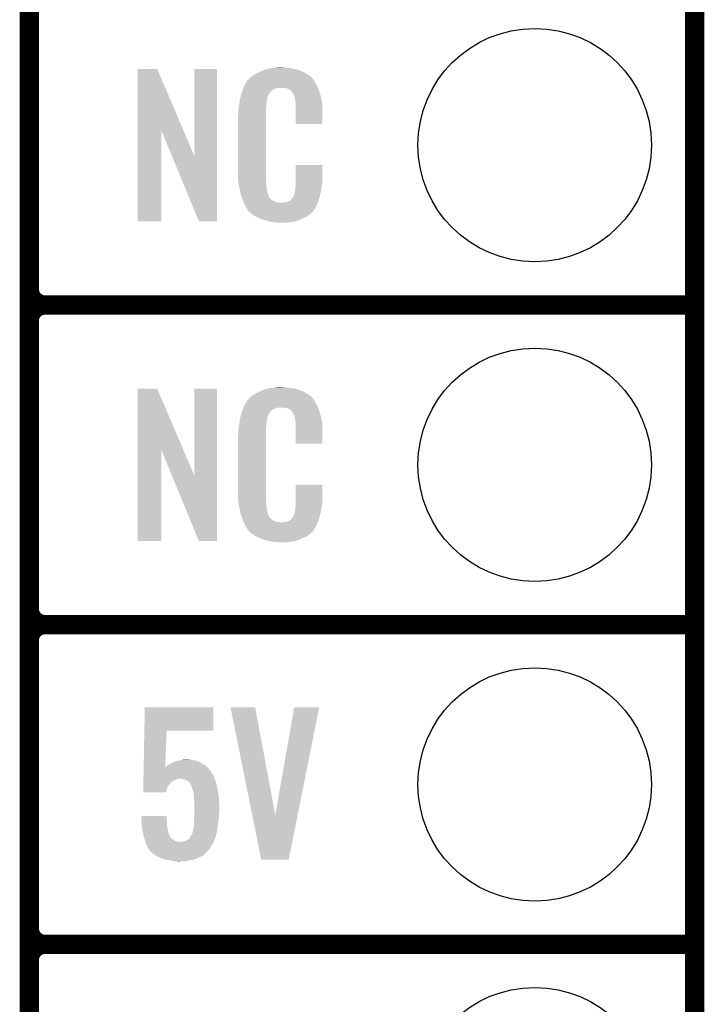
# Model space of a CAD drawing. Extents: x -0.05 to 0.95, y -0.15 to 1.54.
# Tile 16 of 44: x 0.74 to 0.95, y 0.03 to 0.34. Entities that reach past the tile are written whole.
import ezdxf

# ---------------------------------------------------------------- set-up
doc = ezdxf.new("R2010")
doc.units = 0
doc.layers.get('0').update_dxf_attribs({"linetype": 'CONTINUOUS'})
for name, color, linetype in [('HOD_CAP_2_CLICK_V101_GKO', 5, 'CONTINUOUS'), ('HOD_CAP_2_CLICK_V101_GTO', 14, 'CONTINUOUS'), ('HOD_CAP_2_CLICK_V101_GTS', 12, 'CONTINUOUS')]:
    doc.layers.add(name, color=color, linetype=linetype)

# ---------------------------------------------------------------- blocks, each defined once
blk = doc.blocks.new('ROUND_15')
blk.add_circle((0, 0), 0.0365)

msp = doc.modelspace()

# ---------------------------------------------------------------- linework, layer by layer
at = {"layer": 'HOD_CAP_2_CLICK_V101_GKO', "const_width": 0.006}
msp.add_lwpolyline([(0.95, -0.05), (0.95, 1.45)], dxfattribs=at)
at = {"layer": 'HOD_CAP_2_CLICK_V101_GTO', "const_width": 0.006}
for points in [[(0.742, -0.022), (0.742, 0.722)], [(0.742, 0.255), (0.742, 0.345)], [(0.747, 0.25), (0.95, 0.25)], [(0.747, 0.25), (0.95, 0.25)], [(0.742, 0.155), (0.742, 0.245)], [(0.747, 0.15), (0.95, 0.15)], [(0.747, 0.15), (0.95, 0.15)], [(0.742, 0.055), (0.742, 0.145)], [(0.747, 0.05), (0.95, 0.05)], [(0.747, 0.05), (0.95, 0.05)]]:
    msp.add_lwpolyline(points, dxfattribs=at)
for points in [[(0.742, 0.255, 0.414214), (0.747, 0.25)], [(0.747, 0.25, 0.414214), (0.742, 0.245)], [(0.747, 0.25, 0.414214), (0.742, 0.245)], [(0.742, 0.155, 0.414214), (0.747, 0.15)], [(0.747, 0.15, 0.414214), (0.742, 0.145)], [(0.747, 0.15, 0.414214), (0.742, 0.145)], [(0.742, 0.055, 0.414214), (0.747, 0.05)], [(0.747, 0.05, 0.414214), (0.742, 0.045)], [(0.747, 0.05, 0.414214), (0.742, 0.045)]]:
    msp.add_lwpolyline(points, format="xyb", dxfattribs=at)
at = {"layer": 'HOD_CAP_2_CLICK_V101_GTO'}
for points in [[(0.7759, 0.3046), (0.7759, 0.3238), (0.79019, 0.3046), (0.782, 0.3238)], [(0.7759, 0.3238), (0.7759, 0.3238), (0.782, 0.3238), (0.7759, 0.3238)], [(0.7936, 0.2966), (0.7936, 0.3238), (0.8007, 0.2966), (0.8007, 0.3238)], [(0.7936, 0.3238), (0.7936, 0.3238), (0.8007, 0.3238), (0.7936, 0.3238)], [(0.8151, 0.3234), (0.8154, 0.3235), (0.82644, 0.3234), (0.8262, 0.3235)], [(0.8154, 0.3235), (0.816, 0.3237), (0.8262, 0.3235), (0.82545, 0.3237)], [(0.816, 0.3237), (0.81667, 0.3239), (0.82545, 0.3237), (0.8247, 0.3239)], [(0.81667, 0.3239), (0.817, 0.324), (0.8247, 0.3239), (0.8239, 0.324)], [(0.817, 0.324), (0.8182, 0.3241), (0.8239, 0.324), (0.8231, 0.3241)], [(0.8182, 0.3241), (0.8188, 0.3242), (0.8231, 0.3241), (0.8225, 0.3242)], [(0.8188, 0.3242), (0.8194, 0.3243), (0.8219, 0.3242), (0.8214, 0.3243)], [(0.8102, 0.3203), (0.8104, 0.3204), (0.83095, 0.3203), (0.83088, 0.3204)], [(0.8104, 0.3204), (0.81048, 0.3205), (0.83088, 0.3204), (0.8308, 0.3205)], [(0.81048, 0.3205), (0.81064, 0.3207), (0.8308, 0.3205), (0.8307, 0.3207)], [(0.81064, 0.3207), (0.8108, 0.3209), (0.8307, 0.3207), (0.83053, 0.3209)], [(0.8108, 0.3209), (0.81137, 0.3214), (0.83053, 0.3209), (0.8301, 0.3214)], [(0.81137, 0.3214), (0.8116, 0.3216), (0.8301, 0.3214), (0.82982, 0.3216)], [(0.8116, 0.3216), (0.81207, 0.3219), (0.82982, 0.3216), (0.8294, 0.3219)], [(0.81207, 0.3219), (0.8127, 0.3223), (0.8294, 0.3219), (0.82873, 0.3223)], [(0.8127, 0.3223), (0.8137, 0.3228), (0.82873, 0.3223), (0.8279, 0.3228)], [(0.8137, 0.3228), (0.8141, 0.323), (0.8279, 0.3228), (0.82741, 0.323)], [(0.8141, 0.323), (0.8151, 0.3234), (0.82741, 0.323), (0.82644, 0.3234)], [(0.8086, 0.3169), (0.80875, 0.3173), (0.8176, 0.3169), (0.8181, 0.3173)], [(0.80875, 0.3173), (0.80895, 0.3179), (0.8181, 0.3173), (0.8196, 0.3179)], [(0.80895, 0.3179), (0.80902, 0.3181), (0.83227, 0.3179), (0.8322, 0.3181)], [(0.80895, 0.3179), (0.80895, 0.3179), (0.8196, 0.3179), (0.8215, 0.3179)], [(0.80902, 0.3181), (0.8092, 0.3186), (0.8322, 0.3181), (0.83193, 0.3186)], [(0.8092, 0.3186), (0.80955, 0.3192), (0.83193, 0.3186), (0.8316, 0.3192)], [(0.80955, 0.3192), (0.81008, 0.3201), (0.8316, 0.3192), (0.8311, 0.3201)], [(0.81008, 0.3201), (0.8102, 0.3203), (0.8311, 0.3201), (0.83095, 0.3203)], [(0.8222, 0.3178), (0.8215, 0.3179), (0.83231, 0.3178), (0.83227, 0.3179)], [(0.8227, 0.3177), (0.8222, 0.3178), (0.83234, 0.3177), (0.83231, 0.3178)], [(0.8237, 0.3172), (0.8227, 0.3177), (0.83252, 0.3172), (0.83234, 0.3177)], [(0.80781, 0.3141), (0.80784, 0.3143), (0.8163, 0.3141), (0.8163, 0.3143)], [(0.80784, 0.3143), (0.8079, 0.3147), (0.8163, 0.3143), (0.81641, 0.3147)], [(0.8079, 0.3147), (0.80812, 0.3154), (0.81641, 0.3147), (0.8166, 0.3154)], [(0.80812, 0.3154), (0.80841, 0.3163), (0.8166, 0.3154), (0.8171, 0.3163)], [(0.80841, 0.3163), (0.8085, 0.3166), (0.8171, 0.3163), (0.8174, 0.3166)], [(0.8085, 0.3166), (0.80854, 0.3167), (0.8174, 0.3166), (0.8175, 0.3167)], [(0.80854, 0.3167), (0.8086, 0.3169), (0.8175, 0.3167), (0.8176, 0.3169)], [(0.8238, 0.317), (0.8237, 0.3172), (0.83259, 0.317), (0.83252, 0.3172)], [(0.82406, 0.3167), (0.8238, 0.317), (0.8327, 0.3167), (0.83259, 0.317)], [(0.8244, 0.3163), (0.82406, 0.3167), (0.83282, 0.3163), (0.8327, 0.3167)], [(0.8248, 0.3154), (0.8244, 0.3163), (0.83308, 0.3154), (0.83282, 0.3163)], [(0.82496, 0.315), (0.8248, 0.3154), (0.8332, 0.315), (0.83308, 0.3154)], [(0.825, 0.3149), (0.82496, 0.315), (0.83322, 0.3149), (0.8332, 0.315)], [(0.825, 0.3146), (0.825, 0.3149), (0.83328, 0.3146), (0.83322, 0.3149)], [(0.8251, 0.3141), (0.825, 0.3146), (0.83337, 0.3141), (0.83328, 0.3146)], [(0.80741, 0.3111), (0.8075, 0.3119), (0.816, 0.3111), (0.8161, 0.3119)], [(0.8075, 0.3119), (0.80759, 0.3127), (0.8161, 0.3119), (0.8161, 0.3127)], [(0.80759, 0.3127), (0.8076, 0.3128), (0.8161, 0.3127), (0.81612, 0.3128)], [(0.8076, 0.3128), (0.80766, 0.3132), (0.81612, 0.3128), (0.8162, 0.3132)], [(0.80766, 0.3132), (0.80774, 0.3137), (0.8162, 0.3132), (0.8162, 0.3137)], [(0.80774, 0.3137), (0.80781, 0.3141), (0.8162, 0.3137), (0.8163, 0.3141)], [(0.8252, 0.3134), (0.8251, 0.3141), (0.8335, 0.3134), (0.83337, 0.3141)], [(0.82524, 0.3129), (0.8252, 0.3134), (0.8336, 0.3129), (0.8335, 0.3134)], [(0.8253, 0.3121), (0.82524, 0.3129), (0.8336, 0.3121), (0.8336, 0.3129)], [(0.8253, 0.3066), (0.8253, 0.3121), (0.8336, 0.3066), (0.8336, 0.3121)], [(0.8072, 0.3091), (0.8073, 0.3096), (0.816, 0.3091), (0.816, 0.3096)], [(0.8072, 0.2914), (0.8072, 0.3091), (0.816, 0.2914), (0.816, 0.3091)], [(0.8073, 0.3103), (0.8074, 0.311), (0.816, 0.3103), (0.816, 0.311)], [(0.8073, 0.3096), (0.8073, 0.3103), (0.816, 0.3096), (0.816, 0.3103)], [(0.8074, 0.311), (0.80741, 0.3111), (0.816, 0.311), (0.816, 0.3111)], [(0.7759, 0.2762), (0.7759, 0.3046), (0.7833, 0.2762), (0.7833, 0.3046)], [(0.78659, 0.2966), (0.7833, 0.3046), (0.7936, 0.2966), (0.79019, 0.3046)], [(0.795, 0.2762), (0.78659, 0.2966), (0.8007, 0.2762), (0.8007, 0.2966)], [(0.8253, 0.2883), (0.8253, 0.2938), (0.8336, 0.2883), (0.8336, 0.2938)], [(0.8253, 0.2938), (0.8253, 0.2938), (0.8336, 0.2938), (0.8253, 0.2938)], [(0.80729, 0.2889), (0.8072, 0.2914), (0.816, 0.2889), (0.816, 0.2914)], [(0.8073, 0.2887), (0.80729, 0.2889), (0.81603, 0.2887), (0.816, 0.2889)], [(0.80739, 0.2882), (0.8073, 0.2887), (0.8161, 0.2882), (0.81603, 0.2887)], [(0.80754, 0.2873), (0.80739, 0.2882), (0.8161, 0.2873), (0.8161, 0.2882)], [(0.8077, 0.2864), (0.80754, 0.2873), (0.81624, 0.2864), (0.8161, 0.2873)], [(0.82512, 0.2861), (0.8252, 0.2865), (0.8333, 0.2861), (0.83335, 0.2865)], [(0.8252, 0.287), (0.82527, 0.2876), (0.83342, 0.287), (0.8335, 0.2876)], [(0.8252, 0.2865), (0.8252, 0.287), (0.83335, 0.2865), (0.83342, 0.287)], [(0.82527, 0.2876), (0.8253, 0.2878), (0.8335, 0.2876), (0.83353, 0.2878)], [(0.8253, 0.2878), (0.8253, 0.2883), (0.83353, 0.2878), (0.8336, 0.2883)], [(0.8079, 0.2854), (0.8077, 0.2864), (0.8164, 0.2854), (0.81624, 0.2864)], [(0.80808, 0.2845), (0.8079, 0.2854), (0.8166, 0.2845), (0.8164, 0.2854)], [(0.8081, 0.2844), (0.80808, 0.2845), (0.81665, 0.2844), (0.8166, 0.2845)], [(0.80839, 0.2837), (0.8081, 0.2844), (0.817, 0.2837), (0.81665, 0.2844)], [(0.80843, 0.2836), (0.80839, 0.2837), (0.8171, 0.2836), (0.817, 0.2837)], [(0.80851, 0.2834), (0.80843, 0.2836), (0.8172, 0.2834), (0.8171, 0.2836)], [(0.80859, 0.2832), (0.80851, 0.2834), (0.8175, 0.2832), (0.8172, 0.2834)], [(0.8239, 0.2831), (0.8243, 0.2835), (0.83254, 0.2831), (0.83265, 0.2835)], [(0.8243, 0.2835), (0.8248, 0.2844), (0.83265, 0.2835), (0.8329, 0.2844)], [(0.8248, 0.2844), (0.825, 0.2854), (0.8329, 0.2844), (0.83314, 0.2854)], [(0.825, 0.2855), (0.8251, 0.2857), (0.83316, 0.2855), (0.83321, 0.2857)], [(0.825, 0.2854), (0.825, 0.2855), (0.83314, 0.2854), (0.83316, 0.2855)], [(0.8251, 0.286), (0.82512, 0.2861), (0.83328, 0.286), (0.8333, 0.2861)], [(0.8251, 0.2857), (0.8251, 0.286), (0.83321, 0.2857), (0.83328, 0.286)], [(0.80872, 0.2829), (0.80859, 0.2832), (0.8178, 0.2829), (0.8175, 0.2832)], [(0.8088, 0.2827), (0.80872, 0.2829), (0.8181, 0.2827), (0.8178, 0.2829)], [(0.80888, 0.2825), (0.8088, 0.2827), (0.8184, 0.2825), (0.8181, 0.2827)], [(0.80899, 0.2822), (0.80888, 0.2825), (0.819, 0.2822), (0.8184, 0.2825)], [(0.80907, 0.282), (0.80899, 0.2822), (0.8208, 0.282), (0.819, 0.2822)], [(0.8093, 0.2814), (0.80907, 0.282), (0.83191, 0.2814), (0.83215, 0.282)], [(0.80958, 0.2809), (0.8093, 0.2814), (0.8317, 0.2809), (0.83191, 0.2814)], [(0.8098, 0.2805), (0.80958, 0.2809), (0.83146, 0.2805), (0.8317, 0.2809)], [(0.8102, 0.2799), (0.8098, 0.2805), (0.8311, 0.2799), (0.83146, 0.2805)], [(0.8212, 0.282), (0.8215, 0.2821), (0.83215, 0.282), (0.83219, 0.2821)], [(0.8219, 0.2821), (0.8229, 0.2823), (0.83219, 0.2821), (0.83228, 0.2823)], [(0.8229, 0.2823), (0.8234, 0.2826), (0.83228, 0.2823), (0.8324, 0.2826)], [(0.8234, 0.2826), (0.8238, 0.2829), (0.8324, 0.2826), (0.83248, 0.2829)], [(0.8238, 0.2829), (0.8239, 0.2831), (0.83248, 0.2829), (0.83254, 0.2831)], [(0.8102, 0.2797), (0.8102, 0.2799), (0.83098, 0.2797), (0.8311, 0.2799)], [(0.8105, 0.2794), (0.8102, 0.2797), (0.8308, 0.2794), (0.83098, 0.2797)], [(0.8107, 0.2792), (0.8105, 0.2794), (0.8307, 0.2792), (0.8308, 0.2794)], [(0.8109, 0.279), (0.8107, 0.2792), (0.83045, 0.279), (0.8307, 0.2792)], [(0.81113, 0.2788), (0.8109, 0.279), (0.8302, 0.2788), (0.83045, 0.279)], [(0.8116, 0.2784), (0.81113, 0.2788), (0.82973, 0.2784), (0.8302, 0.2788)], [(0.81192, 0.2782), (0.8116, 0.2784), (0.8295, 0.2782), (0.82973, 0.2784)], [(0.81304, 0.2775), (0.81192, 0.2782), (0.8285, 0.2775), (0.8295, 0.2782)], [(0.8132, 0.2774), (0.81304, 0.2775), (0.82827, 0.2774), (0.8285, 0.2775)], [(0.81449, 0.2769), (0.8132, 0.2774), (0.8271, 0.2769), (0.82827, 0.2774)], [(0.815, 0.2767), (0.81449, 0.2769), (0.82659, 0.2767), (0.8271, 0.2769)], [(0.8167, 0.2762), (0.815, 0.2767), (0.8253, 0.2762), (0.82659, 0.2767)], [(0.81777, 0.276), (0.8167, 0.2762), (0.8244, 0.276), (0.8253, 0.2762)], [(0.8183, 0.2759), (0.81777, 0.276), (0.8233, 0.2759), (0.8244, 0.276)], [(0.8189, 0.2758), (0.8183, 0.2759), (0.8227, 0.2758), (0.8233, 0.2759)], [(0.82, 0.2757), (0.8196, 0.2758), (0.8221, 0.2757), (0.8227, 0.2758)], [(0.7759, 0.2046), (0.7759, 0.2238), (0.79019, 0.2046), (0.782, 0.2238)], [(0.7759, 0.2238), (0.7759, 0.2238), (0.782, 0.2238), (0.7759, 0.2238)], [(0.7936, 0.1966), (0.7936, 0.2238), (0.8007, 0.1966), (0.8007, 0.2238)], [(0.7936, 0.2238), (0.7936, 0.2238), (0.8007, 0.2238), (0.7936, 0.2238)], [(0.8116, 0.2216), (0.81207, 0.2219), (0.82982, 0.2216), (0.8294, 0.2219)], [(0.81207, 0.2219), (0.8127, 0.2223), (0.8294, 0.2219), (0.82873, 0.2223)], [(0.8127, 0.2223), (0.8137, 0.2228), (0.82873, 0.2223), (0.8279, 0.2228)], [(0.8137, 0.2228), (0.8141, 0.223), (0.8279, 0.2228), (0.82741, 0.223)], [(0.8141, 0.223), (0.8151, 0.2234), (0.82741, 0.223), (0.82644, 0.2234)], [(0.8151, 0.2234), (0.8154, 0.2235), (0.82644, 0.2234), (0.8262, 0.2235)], [(0.8154, 0.2235), (0.816, 0.2237), (0.8262, 0.2235), (0.82545, 0.2237)], [(0.816, 0.2237), (0.81667, 0.2239), (0.82545, 0.2237), (0.8247, 0.2239)], [(0.81667, 0.2239), (0.817, 0.224), (0.8247, 0.2239), (0.8239, 0.224)], [(0.817, 0.224), (0.8182, 0.2241), (0.8239, 0.224), (0.8231, 0.2241)], [(0.8182, 0.2241), (0.8188, 0.2242), (0.8231, 0.2241), (0.8225, 0.2242)], [(0.8188, 0.2242), (0.8194, 0.2243), (0.8219, 0.2242), (0.8214, 0.2243)], [(0.8092, 0.2186), (0.80955, 0.2192), (0.83193, 0.2186), (0.8316, 0.2192)], [(0.80955, 0.2192), (0.81008, 0.2201), (0.8316, 0.2192), (0.8311, 0.2201)], [(0.81008, 0.2201), (0.8102, 0.2203), (0.8311, 0.2201), (0.83095, 0.2203)], [(0.8102, 0.2203), (0.8104, 0.2204), (0.83095, 0.2203), (0.83088, 0.2204)], [(0.8104, 0.2204), (0.81048, 0.2205), (0.83088, 0.2204), (0.8308, 0.2205)], [(0.81048, 0.2205), (0.81064, 0.2207), (0.8308, 0.2205), (0.8307, 0.2207)], [(0.81064, 0.2207), (0.8108, 0.2209), (0.8307, 0.2207), (0.83053, 0.2209)], [(0.8108, 0.2209), (0.81137, 0.2214), (0.83053, 0.2209), (0.8301, 0.2214)], [(0.81137, 0.2214), (0.8116, 0.2216), (0.8301, 0.2214), (0.82982, 0.2216)], [(0.80812, 0.2154), (0.80841, 0.2163), (0.8166, 0.2154), (0.8171, 0.2163)], [(0.80841, 0.2163), (0.8085, 0.2166), (0.8171, 0.2163), (0.8174, 0.2166)], [(0.8085, 0.2166), (0.80854, 0.2167), (0.8174, 0.2166), (0.8175, 0.2167)], [(0.80854, 0.2167), (0.8086, 0.2169), (0.8175, 0.2167), (0.8176, 0.2169)], [(0.8086, 0.2169), (0.80875, 0.2173), (0.8176, 0.2169), (0.8181, 0.2173)], [(0.80875, 0.2173), (0.80895, 0.2179), (0.8181, 0.2173), (0.8196, 0.2179)], [(0.80895, 0.2179), (0.80902, 0.2181), (0.83227, 0.2179), (0.8322, 0.2181)], [(0.80895, 0.2179), (0.80895, 0.2179), (0.8196, 0.2179), (0.8215, 0.2179)], [(0.80902, 0.2181), (0.8092, 0.2186), (0.8322, 0.2181), (0.83193, 0.2186)], [(0.8222, 0.2178), (0.8215, 0.2179), (0.83231, 0.2178), (0.83227, 0.2179)], [(0.8227, 0.2177), (0.8222, 0.2178), (0.83234, 0.2177), (0.83231, 0.2178)], [(0.8237, 0.2172), (0.8227, 0.2177), (0.83252, 0.2172), (0.83234, 0.2177)], [(0.8238, 0.217), (0.8237, 0.2172), (0.83259, 0.217), (0.83252, 0.2172)], [(0.82406, 0.2167), (0.8238, 0.217), (0.8327, 0.2167), (0.83259, 0.217)], [(0.8244, 0.2163), (0.82406, 0.2167), (0.83282, 0.2163), (0.8327, 0.2167)], [(0.8248, 0.2154), (0.8244, 0.2163), (0.83308, 0.2154), (0.83282, 0.2163)], [(0.8075, 0.2119), (0.80759, 0.2127), (0.8161, 0.2119), (0.8161, 0.2127)], [(0.80759, 0.2127), (0.8076, 0.2128), (0.8161, 0.2127), (0.81612, 0.2128)], [(0.8076, 0.2128), (0.80766, 0.2132), (0.81612, 0.2128), (0.8162, 0.2132)], [(0.80766, 0.2132), (0.80774, 0.2137), (0.8162, 0.2132), (0.8162, 0.2137)], [(0.80774, 0.2137), (0.80781, 0.2141), (0.8162, 0.2137), (0.8163, 0.2141)], [(0.80781, 0.2141), (0.80784, 0.2143), (0.8163, 0.2141), (0.8163, 0.2143)], [(0.80784, 0.2143), (0.8079, 0.2147), (0.8163, 0.2143), (0.81641, 0.2147)], [(0.8079, 0.2147), (0.80812, 0.2154), (0.81641, 0.2147), (0.8166, 0.2154)], [(0.82496, 0.215), (0.8248, 0.2154), (0.8332, 0.215), (0.83308, 0.2154)], [(0.825, 0.2149), (0.82496, 0.215), (0.83322, 0.2149), (0.8332, 0.215)], [(0.825, 0.2146), (0.825, 0.2149), (0.83328, 0.2146), (0.83322, 0.2149)], [(0.8251, 0.2141), (0.825, 0.2146), (0.83337, 0.2141), (0.83328, 0.2146)], [(0.8252, 0.2134), (0.8251, 0.2141), (0.8335, 0.2134), (0.83337, 0.2141)], [(0.82524, 0.2129), (0.8252, 0.2134), (0.8336, 0.2129), (0.8335, 0.2134)], [(0.8253, 0.2121), (0.82524, 0.2129), (0.8336, 0.2121), (0.8336, 0.2129)], [(0.8072, 0.2091), (0.8073, 0.2096), (0.816, 0.2091), (0.816, 0.2096)], [(0.8073, 0.2103), (0.8074, 0.211), (0.816, 0.2103), (0.816, 0.211)], [(0.8073, 0.2096), (0.8073, 0.2103), (0.816, 0.2096), (0.816, 0.2103)], [(0.8074, 0.211), (0.80741, 0.2111), (0.816, 0.211), (0.816, 0.2111)], [(0.80741, 0.2111), (0.8075, 0.2119), (0.816, 0.2111), (0.8161, 0.2119)], [(0.8253, 0.2066), (0.8253, 0.2121), (0.8336, 0.2066), (0.8336, 0.2121)], [(0.8072, 0.1914), (0.8072, 0.2091), (0.816, 0.1914), (0.816, 0.2091)], [(0.7759, 0.1762), (0.7759, 0.2046), (0.7833, 0.1762), (0.7833, 0.2046)], [(0.78659, 0.1966), (0.7833, 0.2046), (0.7936, 0.1966), (0.79019, 0.2046)], [(0.795, 0.1762), (0.78659, 0.1966), (0.8007, 0.1762), (0.8007, 0.1966)], [(0.80729, 0.1889), (0.8072, 0.1914), (0.816, 0.1889), (0.816, 0.1914)], [(0.8253, 0.1883), (0.8253, 0.1938), (0.8336, 0.1883), (0.8336, 0.1938)], [(0.8253, 0.1938), (0.8253, 0.1938), (0.8336, 0.1938), (0.8253, 0.1938)], [(0.8073, 0.1887), (0.80729, 0.1889), (0.81603, 0.1887), (0.816, 0.1889)], [(0.80739, 0.1882), (0.8073, 0.1887), (0.8161, 0.1882), (0.81603, 0.1887)], [(0.80754, 0.1873), (0.80739, 0.1882), (0.8161, 0.1873), (0.8161, 0.1882)], [(0.8253, 0.1878), (0.8253, 0.1883), (0.83353, 0.1878), (0.8336, 0.1883)], [(0.8077, 0.1864), (0.80754, 0.1873), (0.81624, 0.1864), (0.8161, 0.1873)], [(0.8079, 0.1854), (0.8077, 0.1864), (0.8164, 0.1854), (0.81624, 0.1864)], [(0.80808, 0.1845), (0.8079, 0.1854), (0.8166, 0.1845), (0.8164, 0.1854)], [(0.8248, 0.1844), (0.825, 0.1854), (0.8329, 0.1844), (0.83314, 0.1854)], [(0.825, 0.1855), (0.8251, 0.1857), (0.83316, 0.1855), (0.83321, 0.1857)], [(0.825, 0.1854), (0.825, 0.1855), (0.83314, 0.1854), (0.83316, 0.1855)], [(0.8251, 0.186), (0.82512, 0.1861), (0.83328, 0.186), (0.8333, 0.1861)], [(0.8251, 0.1857), (0.8251, 0.186), (0.83321, 0.1857), (0.83328, 0.186)], [(0.82512, 0.1861), (0.8252, 0.1865), (0.8333, 0.1861), (0.83335, 0.1865)], [(0.8252, 0.187), (0.82527, 0.1876), (0.83342, 0.187), (0.8335, 0.1876)], [(0.8252, 0.1865), (0.8252, 0.187), (0.83335, 0.1865), (0.83342, 0.187)], [(0.82527, 0.1876), (0.8253, 0.1878), (0.8335, 0.1876), (0.83353, 0.1878)], [(0.8081, 0.1844), (0.80808, 0.1845), (0.81665, 0.1844), (0.8166, 0.1845)], [(0.80839, 0.1837), (0.8081, 0.1844), (0.817, 0.1837), (0.81665, 0.1844)], [(0.80843, 0.1836), (0.80839, 0.1837), (0.8171, 0.1836), (0.817, 0.1837)], [(0.80851, 0.1834), (0.80843, 0.1836), (0.8172, 0.1834), (0.8171, 0.1836)], [(0.80859, 0.1832), (0.80851, 0.1834), (0.8175, 0.1832), (0.8172, 0.1834)], [(0.80872, 0.1829), (0.80859, 0.1832), (0.8178, 0.1829), (0.8175, 0.1832)], [(0.8088, 0.1827), (0.80872, 0.1829), (0.8181, 0.1827), (0.8178, 0.1829)], [(0.80888, 0.1825), (0.8088, 0.1827), (0.8184, 0.1825), (0.8181, 0.1827)], [(0.80899, 0.1822), (0.80888, 0.1825), (0.819, 0.1822), (0.8184, 0.1825)], [(0.80907, 0.182), (0.80899, 0.1822), (0.8208, 0.182), (0.819, 0.1822)], [(0.8093, 0.1814), (0.80907, 0.182), (0.83191, 0.1814), (0.83215, 0.182)], [(0.8212, 0.182), (0.8215, 0.1821), (0.83215, 0.182), (0.83219, 0.1821)], [(0.8219, 0.1821), (0.8229, 0.1823), (0.83219, 0.1821), (0.83228, 0.1823)], [(0.8229, 0.1823), (0.8234, 0.1826), (0.83228, 0.1823), (0.8324, 0.1826)], [(0.8234, 0.1826), (0.8238, 0.1829), (0.8324, 0.1826), (0.83248, 0.1829)], [(0.8238, 0.1829), (0.8239, 0.1831), (0.83248, 0.1829), (0.83254, 0.1831)], [(0.8239, 0.1831), (0.8243, 0.1835), (0.83254, 0.1831), (0.83265, 0.1835)], [(0.8243, 0.1835), (0.8248, 0.1844), (0.83265, 0.1835), (0.8329, 0.1844)], [(0.80958, 0.1809), (0.8093, 0.1814), (0.8317, 0.1809), (0.83191, 0.1814)], [(0.8098, 0.1805), (0.80958, 0.1809), (0.83146, 0.1805), (0.8317, 0.1809)], [(0.8102, 0.1799), (0.8098, 0.1805), (0.8311, 0.1799), (0.83146, 0.1805)], [(0.8102, 0.1797), (0.8102, 0.1799), (0.83098, 0.1797), (0.8311, 0.1799)], [(0.8105, 0.1794), (0.8102, 0.1797), (0.8308, 0.1794), (0.83098, 0.1797)], [(0.8107, 0.1792), (0.8105, 0.1794), (0.8307, 0.1792), (0.8308, 0.1794)], [(0.8109, 0.179), (0.8107, 0.1792), (0.83045, 0.179), (0.8307, 0.1792)], [(0.81113, 0.1788), (0.8109, 0.179), (0.8302, 0.1788), (0.83045, 0.179)], [(0.8116, 0.1784), (0.81113, 0.1788), (0.82973, 0.1784), (0.8302, 0.1788)], [(0.81192, 0.1782), (0.8116, 0.1784), (0.8295, 0.1782), (0.82973, 0.1784)], [(0.81304, 0.1775), (0.81192, 0.1782), (0.8285, 0.1775), (0.8295, 0.1782)], [(0.8132, 0.1774), (0.81304, 0.1775), (0.82827, 0.1774), (0.8285, 0.1775)], [(0.81449, 0.1769), (0.8132, 0.1774), (0.8271, 0.1769), (0.82827, 0.1774)], [(0.815, 0.1767), (0.81449, 0.1769), (0.82659, 0.1767), (0.8271, 0.1769)], [(0.8167, 0.1762), (0.815, 0.1767), (0.8253, 0.1762), (0.82659, 0.1767)], [(0.81777, 0.176), (0.8167, 0.1762), (0.8244, 0.176), (0.8253, 0.1762)], [(0.8183, 0.1759), (0.81777, 0.176), (0.8233, 0.1759), (0.8244, 0.176)], [(0.8189, 0.1758), (0.8183, 0.1759), (0.8227, 0.1758), (0.8233, 0.1759)], [(0.82, 0.1757), (0.8196, 0.1758), (0.8221, 0.1757), (0.8227, 0.1758)], [(0.77796, 0.1168), (0.7781, 0.1241), (0.7995, 0.1168), (0.7995, 0.1241)], [(0.7781, 0.1241), (0.7781, 0.1241), (0.7995, 0.1241), (0.7781, 0.1241)], [(0.8117, 0.0904), (0.8049, 0.1241), (0.8189, 0.0904), (0.8126, 0.1241)], [(0.8049, 0.1241), (0.8049, 0.1241), (0.8126, 0.1241), (0.8049, 0.1241)], [(0.8189, 0.0904), (0.8248, 0.1241), (0.82587, 0.0904), (0.8326, 0.1241)], [(0.8248, 0.1241), (0.8248, 0.1241), (0.8326, 0.1241), (0.8248, 0.1241)], [(0.77775, 0.1053), (0.77796, 0.1168), (0.7845, 0.1053), (0.7849, 0.1168)], [(0.77796, 0.1168), (0.77796, 0.1168), (0.7849, 0.1168), (0.7995, 0.1168)], [(0.77772, 0.1039), (0.77775, 0.1052), (0.7989, 0.1039), (0.7979, 0.1052)], [(0.77775, 0.1052), (0.77775, 0.1053), (0.7979, 0.1052), (0.79778, 0.1053)], [(0.7845, 0.1053), (0.7852, 0.106), (0.79778, 0.1053), (0.79694, 0.106)], [(0.7852, 0.106), (0.78556, 0.1062), (0.79694, 0.106), (0.7967, 0.1062)], [(0.78556, 0.1062), (0.7861, 0.1065), (0.7967, 0.1062), (0.79619, 0.1065)], [(0.7861, 0.1065), (0.78697, 0.1069), (0.79619, 0.1065), (0.7955, 0.1069)], [(0.78697, 0.1069), (0.7874, 0.1071), (0.7955, 0.1069), (0.79502, 0.1071)], [(0.7874, 0.1071), (0.7877, 0.1072), (0.79502, 0.1071), (0.79478, 0.1072)], [(0.7877, 0.1072), (0.7881, 0.1074), (0.79478, 0.1072), (0.7943, 0.1074)], [(0.7886, 0.1074), (0.7892, 0.1076), (0.7943, 0.1074), (0.7932, 0.1076)], [(0.7892, 0.1076), (0.7898, 0.1077), (0.7932, 0.1076), (0.7923, 0.1077)], [(0.7898, 0.1077), (0.7914, 0.1078), (0.7923, 0.1077), (0.7919, 0.1078)], [(0.77768, 0.1018), (0.77769, 0.1024), (0.79995, 0.1018), (0.7997, 0.1024)], [(0.77768, 0.1017), (0.77768, 0.1018), (0.7886, 0.1017), (0.7888, 0.1018)], [(0.77768, 0.1018), (0.77768, 0.1018), (0.7888, 0.1018), (0.7891, 0.1018)], [(0.77768, 0.1016), (0.77768, 0.1017), (0.7881, 0.1016), (0.7886, 0.1017)], [(0.77769, 0.1024), (0.77771, 0.1032), (0.7997, 0.1024), (0.7993, 0.1032)], [(0.77771, 0.1032), (0.77772, 0.1037), (0.7993, 0.1032), (0.799, 0.1037)], [(0.77772, 0.1037), (0.77772, 0.1039), (0.799, 0.1037), (0.7989, 0.1039)], [(0.79, 0.1017), (0.7891, 0.1018), (0.79999, 0.1017), (0.79995, 0.1018)], [(0.7909, 0.1014), (0.79, 0.1017), (0.80012, 0.1014), (0.79999, 0.1017)], [(0.7776, 0.0975), (0.77762, 0.0988), (0.7847, 0.0975), (0.7851, 0.0988)], [(0.77762, 0.0988), (0.77764, 0.0998), (0.7851, 0.0988), (0.7856, 0.0998)], [(0.77764, 0.0998), (0.77765, 0.1001), (0.7856, 0.0998), (0.7859, 0.1001)], [(0.77765, 0.1004), (0.77766, 0.1005), (0.7861, 0.1004), (0.7862, 0.1005)], [(0.77765, 0.1001), (0.77765, 0.1004), (0.7859, 0.1001), (0.7861, 0.1004)], [(0.77766, 0.1006), (0.77767, 0.101), (0.7862, 0.1006), (0.7867, 0.101)], [(0.77766, 0.1005), (0.77766, 0.1006), (0.7862, 0.1005), (0.7862, 0.1006)], [(0.77767, 0.1013), (0.77768, 0.1016), (0.7872, 0.1013), (0.7881, 0.1016)], [(0.77767, 0.101), (0.77767, 0.1013), (0.7867, 0.101), (0.7872, 0.1013)], [(0.7913, 0.1012), (0.7909, 0.1014), (0.8002, 0.1012), (0.80012, 0.1014)], [(0.7915, 0.1011), (0.7913, 0.1012), (0.80022, 0.1011), (0.8002, 0.1012)], [(0.792, 0.1007), (0.7915, 0.1011), (0.80032, 0.1007), (0.80022, 0.1011)], [(0.7923, 0.1002), (0.792, 0.1007), (0.80045, 0.1002), (0.80032, 0.1007)], [(0.7927, 0.0996), (0.7923, 0.1002), (0.8006, 0.0996), (0.80045, 0.1002)], [(0.7927, 0.0995), (0.7927, 0.0996), (0.80062, 0.0995), (0.8006, 0.0996)], [(0.793, 0.0986), (0.7927, 0.0995), (0.80081, 0.0986), (0.80062, 0.0995)], [(0.79325, 0.0977), (0.793, 0.0986), (0.801, 0.0977), (0.80081, 0.0986)], [(0.7933, 0.0975), (0.79325, 0.0977), (0.80103, 0.0975), (0.801, 0.0977)], [(0.7935, 0.0963), (0.7933, 0.0975), (0.8012, 0.0963), (0.80103, 0.0975)], [(0.7935, 0.0956), (0.7935, 0.0963), (0.8013, 0.0956), (0.8012, 0.0963)], [(0.7935, 0.0952), (0.7935, 0.0956), (0.80132, 0.0952), (0.8013, 0.0956)], [(0.7936, 0.0941), (0.7935, 0.0952), (0.80136, 0.0941), (0.80132, 0.0952)], [(0.7936, 0.0931), (0.7936, 0.0941), (0.8014, 0.0931), (0.80136, 0.0941)], [(0.7936, 0.0922), (0.7936, 0.0931), (0.8014, 0.0922), (0.8014, 0.0931)], [(0.77703, 0.0895), (0.777, 0.0901), (0.7849, 0.0895), (0.7849, 0.0901)], [(0.777, 0.0901), (0.777, 0.0901), (0.7849, 0.0901), (0.777, 0.0901)], [(0.77705, 0.0888), (0.77703, 0.0895), (0.785, 0.0888), (0.7849, 0.0895)], [(0.7935, 0.089), (0.79358, 0.0899), (0.80117, 0.089), (0.8013, 0.0899)], [(0.79358, 0.0899), (0.7936, 0.0901), (0.8013, 0.0899), (0.8013, 0.0901)], [(0.7936, 0.0912), (0.7936, 0.0922), (0.8013, 0.0912), (0.8014, 0.0922)], [(0.7936, 0.0901), (0.7936, 0.0912), (0.8013, 0.0901), (0.8013, 0.0912)], [(0.8145, 0.0765), (0.8117, 0.0904), (0.8231, 0.0765), (0.82587, 0.0904)], [(0.7771, 0.0878), (0.77705, 0.0888), (0.785, 0.0878), (0.785, 0.0888)], [(0.7771, 0.0877), (0.7771, 0.0878), (0.78501, 0.0877), (0.785, 0.0878)], [(0.7772, 0.0869), (0.7771, 0.0877), (0.7851, 0.0869), (0.78501, 0.0877)], [(0.7774, 0.0854), (0.7772, 0.0869), (0.7854, 0.0854), (0.7851, 0.0869)], [(0.79312, 0.0853), (0.7934, 0.0866), (0.8007, 0.0853), (0.80086, 0.0866)], [(0.7934, 0.0867), (0.7935, 0.087), (0.80088, 0.0867), (0.80091, 0.087)], [(0.7934, 0.0866), (0.7934, 0.0867), (0.80086, 0.0866), (0.80088, 0.0867)], [(0.7935, 0.0885), (0.7935, 0.089), (0.8011, 0.0885), (0.80117, 0.089)], [(0.7935, 0.087), (0.7935, 0.0885), (0.80091, 0.087), (0.8011, 0.0885)], [(0.77751, 0.0849), (0.7774, 0.0854), (0.7855, 0.0849), (0.7854, 0.0854)], [(0.77771, 0.084), (0.77751, 0.0849), (0.7858, 0.084), (0.7855, 0.0849)], [(0.7778, 0.0836), (0.77771, 0.084), (0.7861, 0.0836), (0.7859, 0.084)], [(0.77771, 0.084), (0.77771, 0.084), (0.7859, 0.084), (0.7858, 0.084)], [(0.77787, 0.0834), (0.7778, 0.0836), (0.7862, 0.0834), (0.7861, 0.0836)], [(0.778, 0.083), (0.77787, 0.0834), (0.7866, 0.083), (0.7862, 0.0834)], [(0.7918, 0.0828), (0.7922, 0.0832), (0.7999, 0.0828), (0.8001, 0.0832)], [(0.7922, 0.0833), (0.7923, 0.0835), (0.80014, 0.0833), (0.80022, 0.0835)], [(0.7922, 0.0832), (0.7922, 0.0833), (0.8001, 0.0832), (0.80014, 0.0833)], [(0.7923, 0.0835), (0.79237, 0.0837), (0.80022, 0.0835), (0.8003, 0.0837)], [(0.79237, 0.0837), (0.7924, 0.0838), (0.8003, 0.0837), (0.8003, 0.0838)], [(0.7924, 0.0838), (0.79247, 0.0839), (0.8003, 0.0838), (0.8003, 0.0839)], [(0.79247, 0.0839), (0.7926, 0.0841), (0.8003, 0.0839), (0.80036, 0.0841)], [(0.7926, 0.0841), (0.7929, 0.0846), (0.80036, 0.0841), (0.8005, 0.0846)], [(0.7929, 0.0846), (0.7931, 0.0852), (0.8005, 0.0846), (0.80067, 0.0852)], [(0.7931, 0.0852), (0.79312, 0.0853), (0.80067, 0.0852), (0.8007, 0.0853)], [(0.7781, 0.0827), (0.778, 0.083), (0.7871, 0.0827), (0.7866, 0.083)], [(0.77823, 0.0823), (0.7781, 0.0827), (0.7876, 0.0823), (0.7871, 0.0827)], [(0.7783, 0.0821), (0.77823, 0.0823), (0.7884, 0.0821), (0.7876, 0.0823)], [(0.77833, 0.082), (0.7783, 0.0821), (0.7893, 0.082), (0.7884, 0.0821)], [(0.77843, 0.0817), (0.77833, 0.082), (0.7995, 0.0817), (0.7996, 0.082)], [(0.7787, 0.0809), (0.77843, 0.0817), (0.79897, 0.0809), (0.7995, 0.0817)], [(0.77876, 0.0808), (0.7787, 0.0809), (0.7989, 0.0808), (0.79897, 0.0809)], [(0.7792, 0.0801), (0.77876, 0.0808), (0.79851, 0.0801), (0.7989, 0.0808)], [(0.77932, 0.0799), (0.7792, 0.0801), (0.7984, 0.0799), (0.79851, 0.0801)], [(0.7896, 0.082), (0.7899, 0.0821), (0.7996, 0.082), (0.79963, 0.0821)], [(0.7899, 0.0821), (0.7904, 0.0822), (0.79963, 0.0821), (0.79967, 0.0822)], [(0.7904, 0.0822), (0.7913, 0.0826), (0.79967, 0.0822), (0.7998, 0.0826)], [(0.7913, 0.0826), (0.7918, 0.0828), (0.7998, 0.0826), (0.7999, 0.0828)], [(0.7795, 0.0796), (0.77932, 0.0799), (0.79813, 0.0796), (0.7984, 0.0799)], [(0.7796, 0.0794), (0.7795, 0.0796), (0.79795, 0.0794), (0.79813, 0.0796)], [(0.78002, 0.0789), (0.7796, 0.0794), (0.7975, 0.0789), (0.79795, 0.0794)], [(0.7801, 0.0788), (0.78002, 0.0789), (0.7974, 0.0788), (0.7975, 0.0789)], [(0.7808, 0.0782), (0.7801, 0.0788), (0.7968, 0.0782), (0.7974, 0.0788)], [(0.78133, 0.0779), (0.7808, 0.0782), (0.7965, 0.0779), (0.7968, 0.0782)], [(0.7822, 0.0774), (0.78133, 0.0779), (0.7955, 0.0774), (0.7965, 0.0779)], [(0.78306, 0.077), (0.7822, 0.0774), (0.7947, 0.077), (0.7955, 0.0774)], [(0.7837, 0.0767), (0.78306, 0.077), (0.79398, 0.0767), (0.7947, 0.077)], [(0.78477, 0.0765), (0.7837, 0.0767), (0.7935, 0.0765), (0.79398, 0.0767)], [(0.7853, 0.0764), (0.78477, 0.0765), (0.7929, 0.0764), (0.7935, 0.0765)], [(0.78577, 0.0763), (0.7853, 0.0764), (0.7923, 0.0763), (0.7929, 0.0764)], [(0.7867, 0.0761), (0.78577, 0.0763), (0.7913, 0.0761), (0.7923, 0.0763)], [(0.7874, 0.076), (0.7867, 0.0761), (0.7908, 0.076), (0.7913, 0.0761)], [(0.7884, 0.0759), (0.7879, 0.076), (0.789, 0.0759), (0.7908, 0.076)]]:
    msp.add_solid(points, dxfattribs=at)

# ---------------------------------------------------------------- block references
at = {"layer": 'HOD_CAP_2_CLICK_V101_GTS'}
for p in [(0.9, 0.3), (0.9, 0.2), (0.9, 0.1), (0.9, 0)]:
    msp.add_blockref('ROUND_15', p, dxfattribs=at)

doc.saveas('drawing.dxf')
